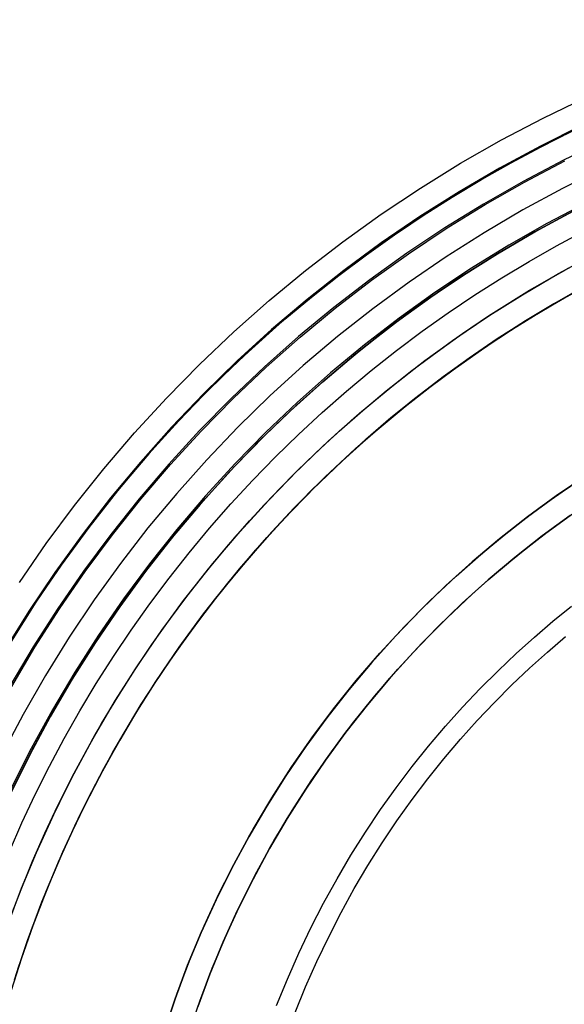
# Model space of a CAD drawing. Header units: millimetres. Extents: x -356 to 356, y -410 to 410.
# Tile 72 of 126: x -24 to -12, y 7 to 28. Entities that reach past the tile are written whole.
import ezdxf

# ---------------------------------------------------------------- set-up
doc = ezdxf.new("R2010")
doc.units = ezdxf.units.MM
doc.header["$MEASUREMENT"] = 0
doc.layers.add('1', color=7, linetype='Continuous')

msp = doc.modelspace()

# ---------------------------------------------------------------- linework, layer by layer
at = {"layer": '1', "color": 252, "extrusion": (-0.0002377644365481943, 0, 0.9999999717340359)}
msp.add_lwpolyline([(27.5021784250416, -3.4e-15), (27.48577692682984, 0.9500837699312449), (27.43659197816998, 1.899035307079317), (27.35468219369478, 2.84572372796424), (27.24014518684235, 3.789020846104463), (27.09311745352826, 4.727802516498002), (26.91377420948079, 5.660949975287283), (26.70232918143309, 6.58735117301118), (26.45903435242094, 7.505902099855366), (26.18417966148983, 8.415508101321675), (25.87809265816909, 9.31508518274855), (25.54113811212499, 10.20356130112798), (25.17371757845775, 11.07987764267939), (24.77626891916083, 11.94298988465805), (24.34926578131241, 12.79186943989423), (23.89321703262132, 13.62550468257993), (23.40866615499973, 14.44290215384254), (22.89619059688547, 15.24308774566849), (22.35640108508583, 16.0251078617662), (21.7899408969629, 16.78803055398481), (21.19748509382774, 17.5309466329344), (20.5797397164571, 18.25297075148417), (19.93744094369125, 18.95324245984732), (19.27135421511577, 19.63092723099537), (18.58227331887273, 20.28521745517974), (17.8710194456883, 20.91533340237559), (17.13844021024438, 21.52052415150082), (16.38540864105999, 22.10006848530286), (15.61282214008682, 22.65327574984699), (14.82160141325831, 23.17948667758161), (14.012689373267, 23.67807417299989), (13.18705001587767, 24.14844405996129), (12.34566727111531, 24.59003578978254), (11.4895438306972, 25.00232310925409), (10.61969995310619, 25.38481468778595), (9.737172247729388, 25.73705470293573), (8.843012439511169, 26.05862338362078), (7.938286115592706, 26.34913751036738), (7.024071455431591, 26.6082508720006), (6.10145794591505, 26.83565467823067), (5.171545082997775, 27.03107792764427), (4.23544106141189, 27.194287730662), (3.294261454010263, 27.32508958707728), (2.349127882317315, 27.42332761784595), (1.40116667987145, 27.48888475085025), (0.4515075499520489, 27.52168286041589), (-0.4987177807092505, 27.52168286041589), (-1.448376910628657, 27.48888475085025), (-2.396338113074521, 27.42332761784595), (-3.34147168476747, 27.32508958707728), (-4.282651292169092, 27.194287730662), (-5.218755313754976, 27.03107792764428), (-6.148668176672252, 26.83565467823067), (-7.071281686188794, 26.6082508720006), (-7.985496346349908, 26.34913751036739), (-8.89022267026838, 26.05862338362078), (-9.78438247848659, 25.73705470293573), (-10.66691018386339, 25.38481468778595), (-11.53675406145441, 25.00232310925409), (-12.39287750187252, 24.59003578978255), (-13.23426024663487, 24.14844405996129), (-14.05989960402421, 23.67807417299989), (-14.8688116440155, 23.17948667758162), (-15.66003237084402, 22.65327574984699), (-16.43261887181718, 22.10006848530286), (-17.18565044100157, 21.52052415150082), (-17.91822967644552, 20.91533340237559), (-18.62948354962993, 20.28521745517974), (-19.31856444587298, 19.63092723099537), (-19.98465117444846, 18.95324245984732), (-20.6269499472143, 18.25297075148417), (-21.24469532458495, 17.5309466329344), (-21.83715112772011, 16.7880305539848), (-22.40361131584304, 16.0251078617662), (-22.94340082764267, 15.24308774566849), (-23.45587638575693, 14.44290215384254), (-23.94042726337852, 13.62550468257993), (-24.39647601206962, 12.79186943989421), (-24.82347914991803, 11.94298988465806), (-25.22092780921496, 11.07987764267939), (-25.5883483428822, 10.20356130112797), (-25.9253028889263, 9.315085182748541), (-26.23138989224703, 8.415508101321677), (-26.50624458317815, 7.505902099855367), (-26.74953941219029, 6.587351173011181), (-26.96098444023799, 5.660949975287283), (-27.14032768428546, 4.727802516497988), (-27.28735541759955, 3.789020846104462), (-27.40189242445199, 2.845723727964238), (-27.48380220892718, 1.899035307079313), (-27.53298715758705, 0.9500837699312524), (-27.54938865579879, 3.4e-15)], dxfattribs=at)
at = {"layer": '1', "color": 252, "extrusion": (-8.224230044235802e-05, 0, 0.9999999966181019)}
msp.add_lwpolyline([(26.51773247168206, -3.2e-15), (26.50192676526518, 0.9155715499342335), (26.45452848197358, 1.830051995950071), (26.37559410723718, 2.742351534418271), (26.26521770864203, 3.651382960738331), (26.12353082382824, 4.556062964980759), (25.950702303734, 5.455313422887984), (25.74693811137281, 6.348062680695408), (25.5124810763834, 7.233246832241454), (25.24761060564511, 8.109810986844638), (24.9526423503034, 8.976710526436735), (24.62792782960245, 9.832912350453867), (24.27385401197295, 10.67739610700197), (23.89084285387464, 11.50915540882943), (23.47935079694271, 12.32719903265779), (23.03986822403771, 13.13055210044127), (22.57291887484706, 13.91825724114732), (22.07905922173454, 14.68937573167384), (21.55887780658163, 15.44298861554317), (21.01299453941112, 16.17819779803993), (20.44205995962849, 16.89412711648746), (19.84675446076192, 17.58992338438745), (19.22778747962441, 18.26475740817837), (18.58589665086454, 18.91782497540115), (17.9218469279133, 19.54834781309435), (17.23642967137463, 20.15557451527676), (16.5304617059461, 20.73878143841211), (15.80478434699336, 21.29727356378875), (15.06026239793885, 21.83038532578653), (14.29778311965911, 22.33748140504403), (13.5182551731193, 22.81795748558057), (12.72260753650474, 23.27124097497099), (11.91178839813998, 23.6967916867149), (11.08676402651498, 24.09410248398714), (10.2485176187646, 24.46269988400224), (9.398048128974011, 24.80214462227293), (8.536369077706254, 25.11203217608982), (7.664507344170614, 25.39199324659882), (6.783501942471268, 25.64169419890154), (5.894402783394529, 25.8608374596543), (4.998269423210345, 26.04916187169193), (4.096169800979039, 26.20644300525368), (3.189178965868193, 26.33249342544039), (2.278377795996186, 26.42716291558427), (1.364851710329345, 26.49033865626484), (0.4496893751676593, 26.52194535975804), (-0.4660185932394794, 26.52194535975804), (-1.381180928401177, 26.49033865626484), (-2.294707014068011, 26.42716291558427), (-3.205508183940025, 26.3324934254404), (-4.112499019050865, 26.20644300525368), (-5.014598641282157, 26.04916187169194), (-5.910732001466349, 25.86083745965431), (-6.799831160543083, 25.64169419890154), (-7.680836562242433, 25.39199324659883), (-8.55269829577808, 25.11203217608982), (-9.414377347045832, 24.80214462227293), (-10.26484683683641, 24.46269988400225), (-11.1030932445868, 24.09410248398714), (-11.9281176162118, 23.69679168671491), (-12.73893675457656, 23.27124097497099), (-13.53458439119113, 22.81795748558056), (-14.31411233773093, 22.33748140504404), (-15.07659161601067, 21.83038532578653), (-15.82111356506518, 21.29727356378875), (-16.54679092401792, 20.73878143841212), (-17.25275888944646, 20.15557451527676), (-17.93817614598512, 19.54834781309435), (-18.60222586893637, 18.91782497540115), (-19.24411669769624, 18.26475740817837), (-19.86308367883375, 17.58992338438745), (-20.45838917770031, 16.89412711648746), (-21.02932375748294, 16.17819779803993), (-21.57520702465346, 15.44298861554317), (-22.09538843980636, 14.68937573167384), (-22.58924809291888, 13.91825724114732), (-23.05619744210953, 13.13055210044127), (-23.49568001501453, 12.32719903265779), (-23.90717207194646, 11.50915540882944), (-24.29018323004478, 10.67739610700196), (-24.64425704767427, 9.83291235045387), (-24.96897156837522, 8.976710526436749), (-25.26393982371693, 8.10981098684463), (-25.52881029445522, 7.233246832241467), (-25.76326732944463, 6.348062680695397), (-25.96703152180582, 5.455313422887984), (-26.13986004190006, 4.556062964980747), (-26.28154692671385, 3.65138296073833), (-26.391923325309, 2.742351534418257), (-26.4708577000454, 1.830051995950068), (-26.518255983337, 0.9155715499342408), (-26.53406168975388, 3.2e-15)], dxfattribs=at)
at = {"layer": '1', "color": 252}
for points in [[(-23.74131291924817, 15.78944771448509), (-23.18217566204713, 16.59949787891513), (-22.59541176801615, 17.38976610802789), (-21.98172049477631, 18.15931062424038), (-21.34183318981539, 18.90721434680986), (-20.67651241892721, 19.63258598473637), (-19.98655105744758, 20.33456109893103), (-19.27277134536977, 21.01230313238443), (-18.53602390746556, 21.66500440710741), (-17.77718673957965, 22.29188708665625), (-16.99716416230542, 22.89220410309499), (-16.19688574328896, 23.46524004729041), (-15.37730518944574, 24.01031202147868), (-14.53939921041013, 24.52677045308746), (-13.68416635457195, 25.01399986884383), (-12.81262581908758, 25.47141962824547), (-11.9258162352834, 25.89848461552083)], [(-12.00029541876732, 25.31917488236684), (-12.87181222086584, 24.88742969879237), (-13.7278194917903, 24.42569710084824), (-14.56728580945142, 23.93453344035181), (-15.38919968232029, 23.41453053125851), (-16.19257076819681, 22.86631493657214), (-16.97643106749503, 22.29054721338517), (-17.73983608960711, 21.68792111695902), (-18.48186599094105, 21.05916276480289), (-19.20162668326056, 20.40502976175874), (-19.89825091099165, 19.72631028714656), (-20.57089929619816, 19.02382214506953), (-21.21876134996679, 18.29841177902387), (-21.84105644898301, 17.55095325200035), (-22.43703477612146, 16.78234719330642), (-23.00597822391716, 15.99351971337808), (-23.54720125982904, 15.1854212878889), (-24.06005175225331, 14.35902561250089)], [(-11.81428752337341, 25.38548030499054), (-12.68768606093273, 24.96042111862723), (-13.54581567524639, 24.50532345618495), (-14.3876436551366, 24.02073500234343), (-15.2121569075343, 23.5072389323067), (-16.01836317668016, 22.96545320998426), (-16.80529223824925, 22.39602984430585), (-17.57199706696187, 21.79965410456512), (-18.31755497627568, 21.17704369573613), (-19.04106872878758, 20.52894789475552), (-19.74166761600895, 19.85614664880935), (-20.4185085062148, 19.15944963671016), (-21.07077685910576, 18.43969529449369), (-21.69768770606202, 17.69774980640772), (-22.29848659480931, 16.93450606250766), (-22.87245049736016, 16.15088258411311), (-23.41888868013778, 15.34782241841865), (-23.9371435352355, 14.52629200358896)], [(-11.77210220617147, 25.40507054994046), (-12.64673764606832, 24.98119346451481), (-13.50613475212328, 24.52721598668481), (-14.34925801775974, 24.04368512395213), (-15.17509154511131, 23.53118349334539), (-15.98264026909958, 22.99032861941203), (-16.77093115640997, 22.42177219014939), (-17.53901437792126, 21.82619927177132), (-18.2859644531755, 21.20432748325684), (-19.01088136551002, 20.55690613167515), (-19.71289164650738, 19.88471530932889), (-20.39114942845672, 19.18856495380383), (-21.04483746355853, 18.46929387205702), (-21.67316810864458, 17.72776872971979), (-22.27538427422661, 16.96488300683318), (-22.85076033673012, 16.18155592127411), (-23.39860301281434, 15.37873132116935), (-23.91825219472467, 14.55737654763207)], [(-23.82007398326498, 14.71747517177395), (-23.43587431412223, 15.32187309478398), (-23.03526130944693, 15.91781192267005), (-22.61851228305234, 16.50463274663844), (-22.18593944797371, 17.08168875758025), (-21.73788925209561, 17.64834753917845), (-21.27474153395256, 18.20399331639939), (-20.79690850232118, 18.74802914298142), (-20.3048335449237, 19.27987901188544), (-19.79898987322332, 19.79898987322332), (-19.27987901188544, 20.3048335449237), (-18.74802914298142, 20.79690850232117), (-18.20399331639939, 21.27474153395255), (-17.64834753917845, 21.7378892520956), (-17.08168875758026, 22.1859394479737), (-16.50463274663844, 22.61851228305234), (-15.91781192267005, 23.03526130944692), (-15.32187309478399, 23.43587431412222), (-14.71747517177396, 23.82007398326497), (-14.10528684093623, 24.18761838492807), (-13.48598423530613, 24.53830126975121), (-12.86024860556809, 24.87195219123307), (-12.22876401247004, 25.1884364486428)], [(-23.82007398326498, 14.71747517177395), (-23.43587431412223, 15.32187309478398), (-23.03526130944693, 15.91781192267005), (-22.61851228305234, 16.50463274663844), (-22.18593944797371, 17.08168875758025), (-21.73788925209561, 17.64834753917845), (-21.27474153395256, 18.20399331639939), (-20.79690850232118, 18.74802914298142), (-20.3048335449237, 19.27987901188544), (-19.79898987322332, 19.79898987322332), (-19.27987901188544, 20.3048335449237), (-18.74802914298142, 20.79690850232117), (-18.20399331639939, 21.27474153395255), (-17.64834753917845, 21.7378892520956), (-17.08168875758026, 22.1859394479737), (-16.50463274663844, 22.61851228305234), (-15.91781192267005, 23.03526130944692), (-15.32187309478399, 23.43587431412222), (-14.71747517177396, 23.82007398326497), (-14.10528684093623, 24.18761838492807), (-13.48598423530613, 24.53830126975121), (-12.86024860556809, 24.87195219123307), (-12.22876401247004, 25.1884364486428)], [(-23.90505557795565, 13.61880122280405), (-23.4207430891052, 14.43579655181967), (-22.90851965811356, 15.23558846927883), (-22.36899571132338, 16.01722384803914), (-21.80281420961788, 16.77977119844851), (-21.21064988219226, 17.52232177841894), (-20.59320842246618, 18.24399067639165), (-19.95122564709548, 18.94391786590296), (-19.28546661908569, 19.62126923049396), (-18.59672473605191, 20.27523755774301), (-17.88582078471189, 20.90504350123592), (-17.153601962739, 21.50993650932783), (-16.40094086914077, 22.08919571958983), (-15.62873446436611, 22.64213081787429), (-14.83790300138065, 23.16808286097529), (-14.02938892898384, 23.66642506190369), (-13.20415576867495, 24.13656353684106), (-12.36318696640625, 24.5779380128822)], [(-11.572004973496, 24.415533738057), (-12.41241734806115, 23.99919753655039), (-13.23787372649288, 23.55394417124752), (-14.04737949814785, 23.08031013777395), (-14.83995927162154, 22.57886612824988), (-15.61465805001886, 22.05021634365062), (-16.37054238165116, 21.49499776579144), (-17.10670148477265, 20.91387938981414), (-17.82224834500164, 20.30756141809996), (-18.51632078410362, 19.67677441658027), (-19.18808249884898, 19.02227843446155), (-19.83672406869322, 18.34486208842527), (-20.4614639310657, 17.64534161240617), (-21.06154932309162, 16.92455987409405), (-21.6362571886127, 16.18338535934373), (-22.18489504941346, 15.42271112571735), (-22.70680183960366, 14.64345372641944), (-23.20134870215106, 13.84655210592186), (-23.66793974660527, 13.03296646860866), (-24.10601276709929, 12.20367712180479)], [(-23.88998510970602, 11.46815641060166), (-23.48109119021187, 12.28366217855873), (-23.04436958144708, 13.08461044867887), (-22.5803378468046, 13.87005200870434), (-22.08954591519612, 14.63905602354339), (-21.57257542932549, 15.39071113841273), (-21.03003905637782, 16.12412655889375), (-20.46257976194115, 16.83843310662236), (-19.87087004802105, 17.53278424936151), (-19.25561115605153, 18.20635710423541), (-18.61753223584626, 18.85835341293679), (-17.95738948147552, 19.48800048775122), (-17.27596523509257, 20.09455212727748), (-16.57406705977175, 20.67728950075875), (-15.85252678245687, 21.23552199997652), (-15.11219950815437, 21.76858805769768), (-14.35396260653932, 22.27585593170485), (-13.57871467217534, 22.75672445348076), (-12.78737445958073, 23.2106237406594), (-11.98087979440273, 23.63701587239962)], [(-12.19172349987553, 23.52895828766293), (-12.98792075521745, 23.09900245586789), (-13.76897467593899, 22.64211422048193), (-14.53397458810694, 22.15882629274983), (-15.28202853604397, 21.6497021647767), (-16.012264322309, 21.11533545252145), (-16.72383052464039, 20.55634920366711), (-17.41589748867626, 19.97339517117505), (-18.08765829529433, 19.36715305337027), (-18.73832970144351, 18.73832970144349), (-19.36715305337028, 18.08765829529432), (-19.97339517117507, 17.41589748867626), (-20.55634920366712, 16.72383052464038), (-21.11533545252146, 16.01226432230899), (-21.64970216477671, 15.28202853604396), (-22.15882629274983, 14.53397458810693), (-22.64211422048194, 13.76897467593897), (-23.0990024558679, 12.98792075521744), (-23.52895828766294, 12.19172349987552), (-23.93148040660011, 11.38131124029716)], [(-23.93148040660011, 11.38131124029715), (-23.52895828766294, 12.19172349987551), (-23.0990024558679, 12.98792075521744), (-22.64211422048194, 13.76897467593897), (-22.15882629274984, 14.53397458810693), (-21.64970216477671, 15.28202853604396), (-21.11533545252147, 16.01226432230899), (-20.55634920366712, 16.72383052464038), (-19.97339517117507, 17.41589748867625), (-19.36715305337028, 18.08765829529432), (-18.7383297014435, 18.73832970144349), (-18.08765829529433, 19.36715305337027), (-17.41589748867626, 19.97339517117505), (-16.72383052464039, 20.55634920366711), (-16.012264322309, 21.11533545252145), (-15.28202853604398, 21.6497021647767), (-14.53397458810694, 22.15882629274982), (-13.76897467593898, 22.64211422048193), (-12.98792075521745, 23.09900245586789), (-12.19172349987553, 23.52895828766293)], [(-23.95274830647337, 10.1792011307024), (-23.69073341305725, 10.77494489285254), (-23.41261039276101, 11.36661610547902), (-23.11843879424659, 11.95357999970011), (-22.80831080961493, 12.53520024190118), (-22.48235164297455, 13.11084099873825), (-22.14071972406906, 13.67986904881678), (-21.78360676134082, 14.2416559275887), (-21.4112376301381, 14.79558009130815), (-21.02387009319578, 15.34102908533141), (-20.62179435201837, 15.87740170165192), (-20.20533242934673, 16.40411011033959), (-19.7748373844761, 16.92058194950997), (-19.33069236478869, 17.4262623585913), (-18.87330949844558, 17.92061593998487), (-18.40312863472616, 18.40312863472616), (-17.92061593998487, 18.87330949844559), (-17.4262623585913, 19.3306923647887), (-16.92058194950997, 19.7748373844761), (-16.40411011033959, 20.20533242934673), (-15.87740170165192, 20.62179435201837), (-15.3410290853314, 21.02387009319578), (-14.79558009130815, 21.4112376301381), (-14.24165592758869, 21.78360676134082), (-13.67986904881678, 22.14071972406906), (-13.11084099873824, 22.48235164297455), (-12.53520024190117, 22.80831080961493), (-11.95357999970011, 23.11843879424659)], [(-23.95274830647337, 10.1792011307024), (-23.69073341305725, 10.77494489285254), (-23.41261039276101, 11.36661610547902), (-23.11843879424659, 11.95357999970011), (-22.80831080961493, 12.53520024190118), (-22.48235164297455, 13.11084099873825), (-22.14071972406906, 13.67986904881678), (-21.78360676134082, 14.2416559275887), (-21.4112376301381, 14.79558009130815), (-21.02387009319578, 15.34102908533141), (-20.62179435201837, 15.87740170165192), (-20.20533242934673, 16.40411011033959), (-19.7748373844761, 16.92058194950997), (-19.33069236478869, 17.4262623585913), (-18.87330949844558, 17.92061593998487), (-18.40312863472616, 18.40312863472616), (-17.92061593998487, 18.87330949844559), (-17.4262623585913, 19.3306923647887), (-16.92058194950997, 19.7748373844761), (-16.40411011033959, 20.20533242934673), (-15.87740170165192, 20.62179435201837), (-15.3410290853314, 21.02387009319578), (-14.79558009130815, 21.4112376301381), (-14.24165592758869, 21.78360676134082), (-13.67986904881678, 22.14071972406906), (-13.11084099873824, 22.48235164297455), (-12.53520024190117, 22.80831080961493), (-11.95357999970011, 23.11843879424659)], [(-24.02765351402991, 8.539430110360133), (-23.72210030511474, 9.354782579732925), (-23.38888818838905, 10.15922779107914), (-23.02840567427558, 10.95182779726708), (-22.64107306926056, 11.73165846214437), (-22.22734198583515, 12.49781053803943), (-21.78769481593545, 13.24939072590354), (-21.32264416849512, 13.98552271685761), (-20.83273227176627, 14.7053482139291), (-20.31853034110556, 15.4080279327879), (-19.7806379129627, 16.09274258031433), (-19.2196821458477, 16.75869380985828), (-18.63631708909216, 17.40510515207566), (-18.03122292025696, 18.03122292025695), (-17.40510515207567, 18.63631708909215), (-16.75869380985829, 19.2196821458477), (-16.09274258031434, 19.78063791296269), (-15.40802793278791, 20.31853034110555), (-14.70534821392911, 20.83273227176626), (-13.98552271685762, 21.32264416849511), (-13.24939072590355, 21.78769481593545), (-12.49781053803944, 22.22734198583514), (-11.73165846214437, 22.64107306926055)], [(-24.00799913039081, 8.594531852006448), (-23.69841686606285, 9.414618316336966), (-23.36083081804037, 10.22357977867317), (-22.99563990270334, 11.02046031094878), (-22.60327565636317, 11.80431826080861), (-22.18420172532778, 12.5742273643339), (-21.73891331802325, 13.32927784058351), (-21.26793661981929, 14.06857746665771), (-20.77182817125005, 14.79125263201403), (-20.25117421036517, 15.49644937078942), (-19.70658997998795, 16.1833343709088), (-19.13871900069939, 16.8510959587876), (-18.54823231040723, 17.49894505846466), (-17.93582767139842, 18.12611612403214), (-17.30222874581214, 18.7318680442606), (-16.64818424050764, 19.31548501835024), (-15.97446702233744, 19.87627740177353), (-15.28187320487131, 20.41358252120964), (-14.57122120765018, 20.92676545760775), (-13.84335078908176, 21.41521979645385), (-13.09912205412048, 21.87836834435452), (-12.33941443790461, 22.31566381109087)], [(-23.93470658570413, 8.796580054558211), (-23.70960167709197, 9.386415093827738), (-23.46869126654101, 9.973491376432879), (-23.21197138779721, 10.55719585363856), (-22.93946890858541, 11.1369100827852), (-22.6512421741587, 11.71201212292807), (-22.34738151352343, 12.28187850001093), (-22.0280096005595, 12.84588623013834), (-21.69328166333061, 13.40341488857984), (-21.34338553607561, 13.95384871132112), (-20.97854154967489, 14.49657871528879), (-20.59900225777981, 15.03100482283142), (-20.20505199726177, 15.55653797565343), (-19.7970062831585, 16.07260222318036), (-19.37521103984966, 16.57863677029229), (-18.94004167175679, 17.07409796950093), (-18.49190197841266, 17.55846124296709), (-18.03122292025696, 18.03122292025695), (-17.55846124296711, 18.49190197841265), (-17.07409796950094, 18.94004167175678), (-16.57863677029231, 19.37521103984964), (-16.07260222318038, 19.79700628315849), (-15.55653797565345, 20.20505199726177), (-15.03100482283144, 20.59900225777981), (-14.4965787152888, 20.97854154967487), (-13.95384871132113, 21.34338553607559), (-13.40341488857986, 21.69328166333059), (-12.84588623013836, 22.02800960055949), (-12.28187850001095, 22.34738151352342)], [(-23.84876690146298, 7.499087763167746), (-23.57555041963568, 8.318258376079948), (-23.27420593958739, 9.127504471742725), (-22.94509299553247, 9.925860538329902), (-22.58860425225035, 10.71237405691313), (-22.20516503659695, 11.48610663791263), (-21.79523283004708, 12.24613514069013), (-21.35929672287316, 12.99155277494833), (-20.89787683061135, 13.72147018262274), (-20.41152367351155, 14.43501649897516), (-19.90081751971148, 15.13134039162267), (-19.36636769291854, 15.80961107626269), (-18.80881184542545, 16.469019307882), (-18.22881519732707, 17.10877834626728), (-17.62706974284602, 17.72812489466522), (-17.00429342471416, 18.32632001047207), (-16.3612292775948, 18.9026499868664), (-15.69864454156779, 19.45642720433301), (-15.01732974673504, 19.98699095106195), (-14.31809777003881, 20.49370821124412), (-13.60178286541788, 20.97597442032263), (-12.86923966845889, 21.433214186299), (-12.12134217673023, 21.86488197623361), (-11.35898270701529, 22.2704627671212)], [(-23.77591418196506, 7.726959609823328), (-23.49185554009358, 8.55176726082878), (-23.17919332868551, 9.36616232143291), (-22.83830824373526, 10.16915318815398), (-22.4696153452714, 10.95976214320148), (-22.07356355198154, 11.7370265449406), (-21.65063509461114, 12.5), (-21.2013449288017, 13.24775351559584), (-20.72624010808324, 13.9793766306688), (-20.22589911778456, 14.69397852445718), (-19.70093117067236, 15.39068910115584), (-19.15197546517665, 16.06866004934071), (-18.5797004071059, 16.72706587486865), (-17.98480279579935, 17.36510490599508), (-17.36800697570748, 17.98200026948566), (-16.73006395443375, 18.5770008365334), (-16.07175048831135, 19.14938213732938), (-15.39386813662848, 19.69844724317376), (-14.69724228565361, 20.22352761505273), (-13.98272114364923, 20.7239839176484), (-13.25117470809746, 21.1992067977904), (-12.50349370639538, 21.64861762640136), (-11.74058851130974, 22.07166920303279)], [(-11.97154626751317, 21.94725677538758), (-12.57856476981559, 21.60508524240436), (-13.17919430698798, 21.244030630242), (-13.77258730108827, 20.86422390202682), (-14.35789590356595, 20.4658453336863), (-14.93427550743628, 20.04912504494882), (-15.50088834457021, 19.61434323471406), (-16.05690713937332, 19.16183010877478), (-16.60151878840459, 18.69196549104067), (-17.13392803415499, 18.20517811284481), (-17.65336110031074, 17.70194457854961), (-18.15906925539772, 17.18278800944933), (-18.65033227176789, 16.6482763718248), (-19.1264617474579, 16.09902049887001), (-19.58680425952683, 15.53567182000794), (-20.03074431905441, 14.95891981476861), (-20.45770710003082, 14.36948921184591), (-20.86716091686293, 13.76813695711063), (-21.25861942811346, 13.15564897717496), (-21.63164354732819, 12.53283676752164), (-21.98584304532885, 11.90053383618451), (-22.32087783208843, 11.25959203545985), (-22.63645891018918, 10.6108778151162), (-22.93234899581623, 9.955268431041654), (-23.20836280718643, 9.293648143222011), (-23.46436702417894, 8.62690443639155), (-23.70027992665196, 7.955924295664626), (-23.91607072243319, 7.281590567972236)], [(-11.97154626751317, 21.94725677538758), (-12.57856476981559, 21.60508524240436), (-13.17919430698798, 21.244030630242), (-13.77258730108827, 20.86422390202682), (-14.35789590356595, 20.4658453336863), (-14.93427550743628, 20.04912504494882), (-15.50088834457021, 19.61434323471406), (-16.05690713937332, 19.16183010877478), (-16.60151878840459, 18.69196549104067), (-17.13392803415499, 18.20517811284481), (-17.65336110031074, 17.70194457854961), (-18.15906925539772, 17.18278800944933), (-18.65033227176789, 16.6482763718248), (-19.1264617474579, 16.09902049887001), (-19.58680425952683, 15.53567182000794), (-20.03074431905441, 14.95891981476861), (-20.45770710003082, 14.36948921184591), (-20.86716091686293, 13.76813695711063), (-21.25861942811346, 13.15564897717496), (-21.63164354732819, 12.53283676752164), (-21.98584304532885, 11.90053383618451), (-22.32087783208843, 11.25959203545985), (-22.63645891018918, 10.6108778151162), (-22.93234899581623, 9.955268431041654), (-23.20836280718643, 9.293648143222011), (-23.46436702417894, 8.62690443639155), (-23.70027992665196, 7.955924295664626), (-23.91607072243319, 7.281590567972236)], [(-11.99223823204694, 21.93595728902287), (-12.59383892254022, 21.59618533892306), (-13.18649547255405, 21.2394994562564), (-13.76950001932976, 20.86626150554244), (-14.34216474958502, 20.47687257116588), (-14.90382459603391, 20.07177153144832), (-15.45383980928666, 19.65143341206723), (-15.99159838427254, 19.2163675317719), (-16.51651832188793, 18.76711545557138), (-17.02804970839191, 18.30424877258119), (-17.52567659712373, 17.82836671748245), (-18.00891867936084, 17.34009365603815), (-18.47733273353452, 16.84007645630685), (-18.93051384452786, 16.3289817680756), (-19.36809638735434, 15.80749323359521), (-19.78975477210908, 15.27630865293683), (-20.19520394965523, 14.7361371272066), (-20.58419968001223, 14.1876962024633), (-20.95653856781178, 13.63170903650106), (-21.31205787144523, 13.06890160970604), (-21.65063509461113, 12.50000000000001), (-21.97402972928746, 11.92233271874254), (-22.28367560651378, 11.3330402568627), (-22.57900517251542, 10.73259173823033), (-22.85947108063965, 10.12149109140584), (-23.12454875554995, 9.500276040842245), (-23.37373890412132, 8.86951687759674), (-23.60656995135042, 8.229815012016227), (-23.82260037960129, 7.581801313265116)], [(-11.99223823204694, 21.93595728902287), (-12.59383892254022, 21.59618533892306), (-13.18649547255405, 21.2394994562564), (-13.76950001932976, 20.86626150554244), (-14.34216474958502, 20.47687257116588), (-14.90382459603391, 20.07177153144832), (-15.45383980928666, 19.65143341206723), (-15.99159838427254, 19.2163675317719), (-16.51651832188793, 18.76711545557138), (-17.02804970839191, 18.30424877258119), (-17.52567659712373, 17.82836671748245), (-18.00891867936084, 17.34009365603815), (-18.47733273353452, 16.84007645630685), (-18.93051384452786, 16.3289817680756), (-19.36809638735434, 15.80749323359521), (-19.78975477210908, 15.27630865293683), (-20.19520394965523, 14.7361371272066), (-20.58419968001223, 14.1876962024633), (-20.95653856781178, 13.63170903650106), (-21.31205787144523, 13.06890160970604), (-21.65063509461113, 12.50000000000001), (-21.97402972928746, 11.92233271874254), (-22.28367560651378, 11.3330402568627), (-22.57900517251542, 10.73259173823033), (-22.85947108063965, 10.12149109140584), (-23.12454875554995, 9.500276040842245), (-23.37373890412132, 8.86951687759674), (-23.60656995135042, 8.229815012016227), (-23.82260037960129, 7.581801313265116)], [(-11.92882819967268, 18.01171285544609), (-12.54279700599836, 17.59384682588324), (-13.14214147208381, 17.15526282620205), (-13.72616278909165, 16.69647222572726), (-14.2941800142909, 16.21800995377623), (-14.84553086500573, 15.72043387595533), (-15.37957249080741, 15.20432414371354), (-15.8956822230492, 14.67028251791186), (-16.39325830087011, 14.11893166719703), (-16.87172057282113, 13.55091444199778), (-17.33051117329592, 12.96689312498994), (-17.76909517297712, 12.36754865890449), (-18.18696120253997, 11.75357985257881), (-18.58362204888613, 11.12570256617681), (-18.95861522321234, 10.484648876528), (-19.31150350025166, 9.831166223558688), (-19.64187542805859, 9.16601653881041), (-19.9493458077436, 8.489975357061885), (-20.23355614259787, 7.803830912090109), (-20.49417505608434, 7.108383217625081), (-20.730898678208, 6.404443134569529)], [(-20.730898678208, 6.404443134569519), (-20.49417505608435, 7.108383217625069), (-20.23355614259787, 7.803830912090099), (-19.94934580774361, 8.489975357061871), (-19.64187542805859, 9.1660165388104), (-19.31150350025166, 9.831166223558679), (-18.95861522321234, 10.48464887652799), (-18.58362204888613, 11.1257025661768), (-18.18696120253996, 11.7535798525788), (-17.76909517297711, 12.36754865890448), (-17.33051117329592, 12.96689312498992), (-16.87172057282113, 13.55091444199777), (-16.39325830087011, 14.11893166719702), (-15.8956822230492, 14.67028251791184), (-15.37957249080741, 15.20432414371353), (-14.84553086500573, 15.72043387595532), (-14.2941800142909, 16.21800995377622), (-13.72616278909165, 16.69647222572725), (-13.14214147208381, 17.15526282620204), (-12.54279700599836, 17.59384682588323), (-11.92882819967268, 18.01171285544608)], [(-20.69711382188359, 6.5099576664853), (-20.45262277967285, 7.22425984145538), (-20.18348792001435, 7.929646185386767), (-19.8900335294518, 8.625266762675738), (-19.5726131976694, 9.310283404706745), (-19.23160939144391, 9.983870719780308), (-18.86743299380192, 10.64521708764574), (-18.48052280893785, 11.2935256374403), (-18.07134503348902, 11.92801520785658), (-17.64039269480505, 12.54792128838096), (-17.18818505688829, 13.15249694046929), (-16.71526699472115, 13.74101369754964), (-16.2222083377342, 14.31276244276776), (-15.70960318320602, 14.8670542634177), (-15.17806918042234, 15.40322128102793), (-14.62824678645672, 15.92061745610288), (-14.06079849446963, 16.41861936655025), (-13.47640803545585, 16.896626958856), (-12.87577955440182, 17.3540642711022), (-12.25963676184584, 17.79038012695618)], [(-20.22131810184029, 6.356274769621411), (-19.98244754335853, 7.054156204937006), (-19.71949969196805, 7.743326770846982), (-19.43279137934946, 8.422956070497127), (-19.12266806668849, 9.092225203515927), (-18.78950342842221, 9.75032775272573), (-18.43369890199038, 10.39647075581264), (-18.05568320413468, 11.02987566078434), (-17.65591181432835, 11.64977926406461), (-17.23486642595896, 12.25543463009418), (-16.79305436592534, 12.84611199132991), (-16.33100798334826, 13.42109962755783), (-15.84928400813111, 13.9797047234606), (-15.34846288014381, 14.52125420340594), (-14.82914804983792, 15.04509554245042), (-14.29196525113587, 15.55059755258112), (-13.73756174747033, 16.03715114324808), (-13.16660555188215, 16.50417005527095), (-12.57978462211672, 16.95109156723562), (-11.97780603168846, 17.37737717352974)], [(-12.25445684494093, 17.18536187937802), (-12.84002327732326, 16.7568602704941), (-13.41061881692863, 16.30861658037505), (-13.96557817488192, 15.84115344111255), (-14.5042542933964, 15.35501589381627), (-15.02601910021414, 14.85077075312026), (-15.53026424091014, 14.32900594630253), (-16.01640178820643, 13.79032982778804), (-16.48386492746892, 13.23537046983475), (-16.93210861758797, 12.66477493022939), (-17.3606102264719, 12.07920849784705), (-17.76887014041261, 11.47935391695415), (-18.15641234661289, 10.86591059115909), (-18.52278498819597, 10.23959376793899), (-18.86756089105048, 9.601133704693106), (-19.19033806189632, 8.951274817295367), (-19.49074015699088, 8.290774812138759), (-19.76841692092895, 7.62040380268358), (-20.02304459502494, 6.940943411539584)], [(-20.02304459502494, 6.940943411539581), (-19.76841692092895, 7.620403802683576), (-19.49074015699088, 8.290774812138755), (-19.19033806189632, 8.951274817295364), (-18.86756089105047, 9.601133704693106), (-18.52278498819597, 10.23959376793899), (-18.15641234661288, 10.86591059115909), (-17.76887014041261, 11.47935391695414), (-17.36061022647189, 12.07920849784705), (-16.93210861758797, 12.66477493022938), (-16.48386492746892, 13.23537046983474), (-16.01640178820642, 13.79032982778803), (-15.53026424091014, 14.32900594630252), (-15.02601910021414, 14.85077075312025), (-14.5042542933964, 15.35501589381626), (-13.96557817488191, 15.84115344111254), (-13.41061881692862, 16.30861658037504), (-12.84002327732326, 16.75686027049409), (-12.25445684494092, 17.18536187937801)], [(-18.37681610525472, 6.967157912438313), (-18.15352868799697, 7.517003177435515), (-17.91529995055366, 8.056602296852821), (-17.66274077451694, 8.585398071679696), (-17.39648583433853, 9.102877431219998), (-17.11718991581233, 9.608572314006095), (-16.82552424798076, 10.10206020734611), (-16.52217288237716, 10.58296435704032), (-16.20782915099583, 11.05095366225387), (-15.88319223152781, 11.50574227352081), (-15.54896384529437, 11.94708891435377), (-15.20584511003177, 12.37479594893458), (-14.85453356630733, 12.78870821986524), (-14.49572039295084, 13.18871168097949), (-14.13008782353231, 13.57473185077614), (-13.75830677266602, 13.9467321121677), (-13.38103467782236, 14.30471188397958), (-12.99891355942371, 14.64870468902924), (-12.61256829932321, 14.97877614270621), (-12.22260513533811, 15.29502188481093)], [(-17.99039113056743, 6.816968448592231), (-17.77179896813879, 7.355251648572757), (-17.53857966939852, 7.88350415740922), (-17.29133127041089, 8.401180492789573), (-17.03067509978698, 8.907778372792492), (-16.75725217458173, 9.402839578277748), (-16.47171960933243, 9.885950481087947), (-16.1747470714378, 10.35674224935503), (-15.86701331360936, 10.81489074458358), (-15.54920281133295, 11.26011612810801), (-15.22200253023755, 11.69218219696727), (-14.88609884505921, 12.11089547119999), (-14.54217462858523, 12.51610405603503), (-14.19090652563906, 12.90769630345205), (-13.83296242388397, 13.28559929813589), (-13.46899913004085, 13.64977719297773), (-13.09966025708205, 14.00022941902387), (-12.72557432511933, 14.3369887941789), (-12.34735307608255, 14.66011955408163)]]:
    msp.add_lwpolyline(points, dxfattribs=at)

doc.saveas('drawing.dxf')
